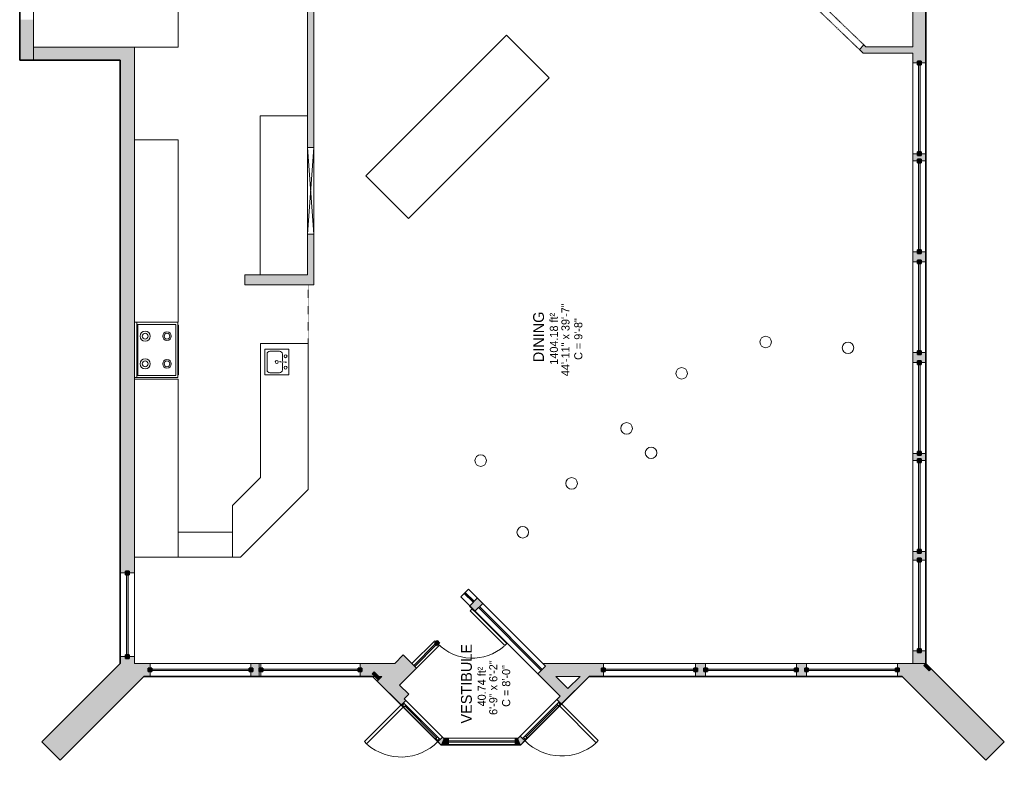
# Model space of a CAD drawing. Header units: inches. Extents: x -294 to 396, y -522 to 604.
# Tile 1 of 3: x -287 to 396, y -522 to 5. Entities that reach past the tile are written whole.
import ezdxf

# ---------------------------------------------------------------- set-up
doc = ezdxf.new("R2010")
doc.units = ezdxf.units.IN
doc.header["$MEASUREMENT"] = 0
doc.linetypes.add('Dash', pattern=[0.23622, 0.11811, -0.11811])
doc.linetypes.add('Overhead', pattern=[0.15625, 0.09375, -0.0625])
for name, color, linetype, lineweight in [('A-AREA', 32, 'Dash', 9), ('A-AREA-IDEN', 2, 'Continuous', 9), ('A-DETL', 90, 'Continuous', 9), ('A-DETL-GENF', 92, 'Overhead', 9), ('A-DETL-MEDM', 90, 'Continuous', 9), ('A-DOOR', 31, 'Continuous', 9), ('A-FLOR', 192, 'Continuous', 9), ('A-GENM', 13, 'Continuous', 9), ('A-GENM-HDLN', 13, 'Dash', 9), ('A-GLAZ', 151, 'Continuous', 9), ('A-OBJECTS', 90, 'Continuous', 9), ('A-WALL', 90, 'Continuous', 9), ('A-WALL-PATT', 111, 'Continuous', 9), ('P-SANR-FIXT', 6, 'Continuous', 9), ('P-SANR-FIXT-HDLN', 131, 'Dash', 9), ('Q-SPCQ', 2, 'Continuous', 9)]:
    doc.layers.add(name, color=color, linetype=linetype, lineweight=lineweight)
doc.styles.add('Inter_1', font='txt', dxfattribs={"height": 5.625})
doc.styles.add('Inter_B', font='txt', dxfattribs={"height": 7.5})

# ---------------------------------------------------------------- blocks, each defined once
blk = doc.blocks.new('Planitar - Opening - 3_-2_ x 6_-8_-4179119-Main Floor')
at = {"layer": 'A-DETL-GENF'}
for p, q in [((18.68, 2.25), (-19.32, 2.25)), ((-19.32, -2.25), (18.68, -2.25))]:
    blk.add_line(p, q, dxfattribs=at)
at = {"layer": 'A-DETL-MEDM'}
for p, q in [((-19.32, 2.25), (-19.32, -2.25)), ((18.68, -2.25), (18.68, 2.25))]:
    blk.add_line(p, q, dxfattribs=at)
blk = doc.blocks.new('Planitar - Single Door_Flush Panel - 2_-10_ x 6_-8_-4326285-Main Floor')
at = {"layer": 'A-DOOR', "lineweight": 18}
for p, q in [((14.99, -0.5), (14.99, -34.5)), ((17, -0.5), (14.99, -0.5)), ((17, -0.5), (17, -34.5)), ((17, -34.5), (14.99, -34.5))]:
    blk.add_line(p, q, dxfattribs=at)
at = {"layer": 'A-DOOR'}
blk.add_arc((16.77, -0.8), 33.77, 179.49089, 266.25753, dxfattribs=at)
blk = doc.blocks.new('Wall Opening - Default 1-4322281-Main Floor')
at = {"layer": 'A-GENM'}
for p, q in [((30, 2.25), (-30, -2.25)), ((-30, 2.25), (30, -2.25))]:
    blk.add_line(p, q, dxfattribs=at)
at = {"layer": 'A-GENM-HDLN'}
for p, q in [((30, 2.25), (-30, 2.25)), ((-30, 2.25), (-30, -2.25)), ((30, -2.25), (30, 2.25)), ((-30, -2.25), (30, -2.25))]:
    blk.add_line(p, q, dxfattribs=at)
blk = doc.blocks.new('FP_1-Main Floor')
at = {"layer": 'Q-SPCQ'}
blk.add_line((-17.21, -30.31), (-17.21, -30.81), dxfattribs=at)
blk = doc.blocks.new('FP_2-Main Floor')
at = {"layer": 'Q-SPCQ'}
blk.add_line((17.21, -30.81), (17.21, -30.31), dxfattribs=at)
blk = doc.blocks.new('Stove - Default 1-4194806-Main Floor')
at = {"layer": 'Q-SPCQ'}
h = blk.add_hatch(dxfattribs=at)
h.set_pattern_fill('FP_1', color=256, style=0, pattern_type=2)
h.set_pattern_definition([(333.435, (224.593, -207.904), (26.0815, 8.6939), [10.8, -6.48, 10.8, -6.48, -13.738]), (333.435, (224.593, -207.904), (26.0815, 8.6939), [-34.56, 0.158, -13.579]), (333.435, (224.593, -207.904), (26.0815, 8.6939), [0.158, -34.402, 4.32, -9.418]), (333.435, (225.133, -207.364), (26.0815, 8.6939), [8.64, -10.8, 6.48, -6.48, -15.898]), (333.435, (225.133, -207.364), (26.0815, 8.6939), [-32.4, 0.158, -15.739]), (333.435, (225.133, -207.364), (26.0815, 8.6939), [0.158, -32.242, 7.56, -8.338]), (333.435, (226.753, -207.364), (26.0815, 8.6939), [6.48, -12.96, 4.32, -6.48, -18.058]), (333.435, (226.753, -207.364), (26.0815, 8.6939), [-30.24, 0.158, -17.899]), (333.435, (226.753, -207.364), (26.0815, 8.6939), [0.158, -30.082, 9.72, -8.338]), (333.435, (225.133, -208.984), (26.0815, 8.6939), [6.48, -12.96, 5.4, -23.458]), (333.435, (226.753, -210.604), (26.0815, 8.6939), [3.24, -16.2, 2.16, -26.698]), (333.435, (229.453, -207.904), (26.0815, 8.6939), [2.16, -16.2, 2.16, -8.64, -19.138]), (333.435, (229.453, -207.904), (26.0815, 8.6939), [-29.16, 0.158, -18.979]), (333.435, (229.453, -207.904), (26.0815, 8.6939), [0.158, -29.002, 5.4, -13.738]), (333.435, (227.833, -217.624), (26.0815, 8.6939), [10.8, -16.2, 12.96, -8.554]), (333.435, (226.213, -217.624), (26.0815, 8.6939), [15.12, -10.8, 16.2, -6.394]), (333.435, (226.753, -218.704), (26.0815, 8.6939), [17.28, -8.64, 12.96, -9.418]), (333.435, (228.373, -220.324), (26.0815, 8.6939), [10.8, -15.12, 8.64, -13.738]), (333.435, (231.613, -218.704), (26.0815, 8.6939), [5.4, -21.6, 6.48, -14.818]), (333.435, (229.993, -221.944), (26.0815, 8.6939), [4.32, -21.6, 4.32, -18.058])])
h.paths.add_polyline_path([(-14.96, -30.31), (-14.96, -30.81), (14.96, -30.81), (14.96, -30.31), (-12.94, -30.31)], flags=0)
for p, q in [((-19.21, -0.24), (-19.21, -1.87)), ((-19.21, -1.87), (-19.21, -30.31)), ((-19.21, -1.87), (19.21, -1.87)), ((-17.71, -1.87), (-17.71, -28.81)), ((17.71, -2.58), (-17.71, -2.58)), ((-17.71, -2.58), (-17.71, -28.81)), ((17.71, -28.81), (17.71, -1.87)), ((17.71, -28.81), (17.71, -2.58)), ((19.21, -1.87), (19.21, -0.24)), ((19.21, -30.31), (19.21, -1.87)), ((-19.21, -30.31), (19.21, -30.31)), ((-17.71, -28.81), (17.71, -28.81)), ((-17.71, -28.81), (17.71, -28.81)), ((-14.96, -30.81), (-17.21, -30.81)), ((14.96, -30.81), (-14.96, -30.81)), ((17.21, -30.81), (14.96, -30.81))]:
    blk.add_line(p, q, dxfattribs=at)
for centre, radius in [((-9.61, -7.58), 3.5), ((-9.61, -7.58), 2), ((9.61, -7.58), 3.5), ((9.61, -7.58), 2), ((-9.61, -22.74), 3), ((9.61, -22.74), 3), ((-9.61, -22.74), 2), ((9.61, -22.74), 2)]:
    blk.add_circle(centre, radius, dxfattribs=at)
for name in ['FP_1-Main Floor', 'FP_2-Main Floor']:
    blk.add_blockref(name, (0, 0), dxfattribs=at)
blk = doc.blocks.new('Kitchen- Sink - Default 1-4322667-Main Floor')
at = {"layer": 'P-SANR-FIXT'}
for p, q in [((-14.96, 0), (-14.96, -16.68)), ((-14.96, 0), (3.04, 0)), ((3.04, 0), (3.04, -16.68)), ((-14.96, -16.68), (3.04, -16.68))]:
    blk.add_line(p, q, dxfattribs=at)
blk = doc.blocks.new('2D Kitchen-Single Sink - Default 1-4322669-Main Floor')
at = {"layer": 'P-SANR-FIXT'}
for p, q in [((9.62, 8.43), (-8.38, 8.43)), ((-8.38, 8.43), (-8.38, -8.25)), ((9.62, -8.25), (9.62, 8.43)), ((-6.88, 1.93), (-6.88, -4.75)), ((0.12, 3.93), (-4.88, 3.93)), ((6.12, 3.93), (1.12, 3.93)), ((8.12, -4.75), (8.12, 1.93)), ((-4.88, -6.75), (6.12, -6.75)), ((-8.38, -8.25), (9.62, -8.25))]:
    blk.add_line(p, q, dxfattribs=at)
for centre, radius, start, end in [((-3.32, 6.18), 1, 360, 180), ((4.55, 6.18), 1, 360, 180), ((-4.88, 1.93), 2, 90, 180), ((-3.32, 6.18), 1, 180, 360), ((0.62, 0), 1, 360, 180), ((4.55, 6.18), 1, 180, 360), ((6.12, 1.93), 2, 0, 90), ((-4.88, -4.75), 2, 180, 270), ((0.62, 0), 1, 180, 0), ((6.12, -4.75), 2, 270, 0)]:
    blk.add_arc(centre, radius, start, end, dxfattribs=at)
at = {"layer": 'P-SANR-FIXT-HDLN'}
for p, q in [((0.24, 2.5), (0.24, 6.18)), ((0.99, 6.18), (0.99, 2.5))]:
    blk.add_line(p, q, dxfattribs=at)
for centre, start, end in [((0.62, 6.18), 0, 180), ((0.62, 2.5), 180, 360)]:
    blk.add_arc(centre, 0.375, start, end, dxfattribs=at)
blk = doc.blocks.new('Planitar - Single Door_Flush Panel - 3_-0_ x 6_-8_-4327926-Main Floor')
at = {"layer": 'A-DOOR', "lineweight": 18}
for p, q in [((15.99, 2.25), (15.99, 38.25)), ((18, 38.25), (15.99, 38.25)), ((18, 2.25), (18, 38.25))]:
    blk.add_line(p, q, dxfattribs=at)
at = {"layer": 'A-DOOR'}
blk.add_arc((17.77, 2.55), 35.77, 93.63443, 180.48064, dxfattribs=at)
blk = doc.blocks.new('Planitar - Single Door_Flush Panel - 3_-0_ x 6_-8_-4327927-Main Floor')
at = {"layer": 'A-DOOR', "lineweight": 18}
for p, q in [((15.99, -2.25), (15.99, -38.25)), ((18, -2.25), (18, -38.25)), ((18, -38.25), (15.99, -38.25))]:
    blk.add_line(p, q, dxfattribs=at)
at = {"layer": 'A-DOOR'}
blk.add_arc((17.77, -2.55), 35.77, 179.51936, 266.36557, dxfattribs=at)
blk = doc.blocks.new('Planitar-Fixed - Default 1-4327981-Main Floor')
at = {"layer": 'A-GLAZ', "lineweight": 18}
for p, q in [((-18, 2.76), (-17.25, 2.76)), ((-17.25, 2.76), (-17.25, 0.53)), ((-17.25, 2.26), (-15.52, 2.26)), ((-17.25, 0.53), (-15.52, 0.53)), ((-15.52, 2.26), (-15.52, 0.53)), ((15.52, 2.26), (15.52, 0.53)), ((17.25, 2.26), (15.52, 2.26)), ((15.52, 0.53), (17.25, 0.53)), ((17.25, 2.76), (17.25, 0.53)), ((17.96, 2.76), (17.25, 2.76)), ((-18, -1.74), (-16.74, -1.74)), ((18, -1.74), (16.74, -1.74))]:
    blk.add_line(p, q, dxfattribs=at)
at = {"layer": 'A-GLAZ'}
for p, q in [((-18, 2.76), (18, 2.76)), ((-18, 2.76), (-18, 0.53)), ((18, 0.53), (-18, 0.53)), ((-18, 0.53), (-18, -1.74)), ((18, 0.53), (-18, 0.53)), ((-18, 0.53), (18, 0.53)), ((-18, 0.53), (-18, -1.74)), ((18, 0.53), (18, 2.76)), ((18, -1.74), (18, 0.53)), ((18, -1.74), (18, 0.53)), ((-18, -1.74), (18, -1.74)), ((18, -1.74), (-18, -1.74))]:
    blk.add_line(p, q, dxfattribs=at)
at = {"layer": 'A-GLAZ', "lineweight": 25}
blk.add_line((-15.52, 1.4), (15.52, 1.4), dxfattribs=at)

msp = doc.modelspace()

# ---------------------------------------------------------------- hatches: boundary and pattern name
at = {"layer": 'A-WALL-PATT'}
h = msp.add_hatch(color=9, dxfattribs=at)
h.paths.add_polyline_path([(341.59, -25.38), (341.59, 39.99), (332.59, 39.99), (332.59, -25.38)], flags=0)
h.paths.add_polyline_path([(341.59, 73.99), (341.59, 263.62), (332.59, 263.62), (332.59, 73.99)], flags=0)
h = msp.add_hatch(color=9, dxfattribs=at)
h.paths.add_polyline_path([(-277.91, -23.38), (-277.91, 4.66), (-287.41, 4.66), (-287.41, -23.38)], flags=0)
h.paths.add_polyline_path([(-287.41, 62.66), (-277.91, 62.66), (-277.91, 103.12), (-287.41, 103.12), (-287.41, 97.28)], flags=0)
h = msp.add_hatch(color=254, dxfattribs=at)
h.paths.add_polyline_path([(-83.16, -179.38), (-83.16, -150.63), (-87.66, -150.63), (-87.66, -179.38)], flags=0)
h.paths.add_polyline_path([(-87.66, -78.63), (-83.16, -78.63), (-83.16, 29.37), (-87.66, 29.37), (-87.66, 24.89)], flags=0)
h = msp.add_hatch(color=9, dxfattribs=at)
h.paths.add_polyline_path([(298.58, -18.63), (304.68, -18.63), (298.58, -12.77), (295.46, -16.02), (298.18, -18.63)], flags=0)
h.paths.add_polyline_path([(269.84, 12.16), (271.17, 13.55), (269.84, 14.83), (269.84, 13.55)], flags=0)
for points in [[(-217.66, -23.38), (-217.66, -14.38), (-277.91, -14.38), (-277.91, -23.38), (-276.18, -23.38)], [(-207.66, -379.38), (-207.66, -14.38), (-217.66, -14.38), (-217.66, -379.38)], [(332.59, -18.63), (332.59, -14.13), (299.99, -14.13), (304.68, -18.63)], [(335.84, -26.63), (338.34, -26.63), (338.34, -24.13), (335.84, -24.13)], [(336.59, -87.13), (337.59, -87.13), (337.59, -26.63), (336.59, -26.63)], [(341.59, -93.38), (341.59, -88.38), (332.59, -88.38), (332.59, -93.38)], [(335.84, -89.63), (338.34, -89.63), (338.34, -87.13), (335.84, -87.13)], [(335.84, -94.63), (338.34, -94.63), (338.34, -92.13), (335.84, -92.13)], [(336.59, -155.13), (337.59, -155.13), (337.59, -94.63), (336.59, -94.63)], [(341.59, -163.38), (341.59, -156.38), (332.59, -156.38), (332.59, -163.38)], [(335.84, -157.63), (338.34, -157.63), (338.34, -155.13), (335.84, -155.13)], [(335.84, -164.63), (338.34, -164.63), (338.34, -162.13), (335.84, -162.13)], [(336.59, -225.13), (337.59, -225.13), (337.59, -164.63), (336.59, -164.63)], [(-87.66, -179.38), (-87.66, -172.38), (-131.16, -172.38), (-131.16, -179.38)], [(335.84, -227.63), (338.34, -227.63), (338.34, -225.13), (335.84, -225.13)], [(332.59, -233.38), (341.59, -233.38), (341.59, -226.38), (332.59, -226.38)], [(335.84, -234.63), (338.34, -234.63), (338.34, -232.13), (335.84, -232.13)], [(336.59, -295.13), (337.59, -295.13), (337.59, -234.63), (336.59, -234.63), (336.59, -264.68)], [(332.59, -301.38), (341.59, -301.38), (341.59, -296.38), (332.59, -296.38)], [(335.84, -297.63), (338.34, -297.63), (338.34, -295.13), (335.84, -295.13)], [(335.84, -302.63), (338.34, -302.63), (338.34, -300.13), (335.84, -300.13)], [(336.59, -363.13), (337.59, -363.13), (337.59, -302.63), (336.59, -302.63)], [(335.84, -365.63), (338.34, -365.63), (338.34, -363.13), (335.84, -363.13)], [(335.84, -371.63), (338.34, -371.63), (338.34, -369.13), (335.84, -369.13)], [(336.59, -432.13), (337.59, -432.13), (337.59, -371.63), (336.59, -371.63)], [(-213.91, -380.63), (-211.41, -380.63), (-211.41, -378.13), (-213.91, -378.13)], [(-213.16, -436.13), (-212.16, -436.13), (-212.16, -380.63), (-213.16, -380.63)], [(27.39, -399.73), (28.1, -399.02), (21.91, -392.83), (21.21, -393.54)], [(28.81, -405.74), (34.11, -400.44), (30.4, -396.72), (25.1, -402.03)], [(74.63, -446.97), (75.34, -446.26), (31.81, -402.73), (31.11, -403.44), (37.13, -409.47)], [(2.29, -429.78), (4.06, -428.01), (2.29, -426.24), (0.52, -428.01)], [(-217.66, -451.11), (-207.66, -451.11), (-207.66, -437.38), (-217.66, -437.38), (-217.66, -442.15)], [(-213.91, -438.63), (-211.41, -438.63), (-211.41, -436.13), (-213.91, -436.13)], [(-30.06, -463.54), (-11.95, -445.43), (-21.14, -436.24), (-39.25, -454.35)], [(335.84, -434.63), (338.34, -434.63), (338.34, -432.13), (335.84, -432.13)], [(-259.38, -509.33), (-201.16, -451.11), (-217.66, -451.11), (-217.66, -442.15), (-272.11, -496.6)], [(-196.86, -451.11), (-196.86, -442.11), (-207.66, -442.11), (-207.66, -451.11), (-201.16, -451.11)], [(87.86, -464.79), (93.17, -459.49), (77.64, -443.96), (72.33, -449.26)], [(107.91, -451.11), (117.75, -451.11), (117.75, -442.11), (75.79, -442.11), (84.79, -451.11), (101.55, -451.11)], [(188.75, -451.11), (188.75, -442.11), (181.75, -442.11), (181.75, -451.11)], [(258.75, -451.11), (258.75, -442.11), (251.75, -442.11), (251.75, -451.11)], [(325.13, -451.11), (350.59, -451.11), (341.59, -442.11), (321.84, -442.11), (321.84, -451.11)], [(343.94, -447.3), (345.36, -445.88), (341.59, -442.11), (340.17, -443.53)], [(-198.16, -447.86), (-195.66, -447.86), (-195.66, -445.36), (-198.16, -445.36)], [(-195.66, -447.11), (-128.16, -447.11), (-128.16, -446.11), (-195.66, -446.11)], [(-128.16, -447.86), (-125.66, -447.86), (-125.66, -445.36), (-128.16, -445.36)], [(-121.16, -447.86), (-118.66, -447.86), (-118.66, -445.36), (-121.16, -445.36)], [(-118.66, -447.11), (-52.34, -447.11), (-52.34, -446.11), (-118.66, -446.11)], [(-52.34, -447.86), (-49.84, -447.86), (-49.84, -445.36), (-52.34, -445.36)], [(-38.54, -453.64), (-37.13, -452.23), (-41.37, -447.99), (-42.79, -449.4)], [(116.5, -447.86), (119, -447.86), (119, -445.36), (116.5, -445.36)], [(135.83, -447.11), (180.5, -447.11), (180.5, -446.11), (119, -446.11), (119, -447.11)], [(180.5, -447.86), (183, -447.86), (183, -445.36), (180.5, -445.36)], [(187.5, -447.86), (190, -447.86), (190, -445.36), (187.5, -445.36)], [(190, -447.11), (250.5, -447.11), (250.5, -446.11), (190, -446.11)], [(250.5, -447.86), (253, -447.86), (253, -445.36), (250.5, -445.36)], [(257.5, -447.86), (260, -447.86), (260, -445.36), (257.5, -445.36)], [(320.59, -447.11), (320.59, -446.11), (260, -446.11), (260, -447.11)], [(320.59, -447.86), (323.09, -447.86), (323.09, -445.36), (320.59, -445.36)], [(-23.72, -469.88), (-17.36, -463.52), (-23.7, -457.18), (-30.06, -463.54), (-25.82, -467.79)], [(383.35, -509.33), (396.08, -496.6), (350.59, -451.11), (325.13, -451.11)], [(5.03, -498.63), (10.21, -498.63), (10.21, -494.13), (6.89, -494.13), (6, -496.28)], [(32.83, -496.88), (56.46, -496.88), (56.46, -495.88), (10.21, -495.88), (10.21, -496.88)], [(60.39, -498.63), (58.53, -494.13), (56.46, -494.15), (56.46, -498.63), (60.11, -498.63)]]:
    msp.add_hatch(color=9, dxfattribs=at).paths.add_polyline_path(points, flags=0)
h = msp.add_hatch(color=254, dxfattribs=at)
h.paths.add_polyline_path([(-87.66, -150.63), (-83.16, -150.63), (-83.16, -144.13), (-87.66, -144.13)], flags=0)
h.paths.add_polyline_path([(-83.16, -84.13), (-83.16, -78.63), (-87.66, -78.63), (-87.66, -84.13)], flags=0)
h = msp.add_hatch(color=9, dxfattribs=at)
h.paths.add_polyline_path([(341.59, -442.11), (341.59, -433.38), (332.59, -433.38), (332.59, -442.11)], flags=0)
h.paths.add_polyline_path([(332.59, -370.38), (341.59, -370.38), (341.59, -364.38), (332.59, -364.38)], flags=0)
h = msp.add_hatch(color=9, dxfattribs=at)
h.paths.add_polyline_path([(-13.18, -444.2), (1.76, -429.25), (1.05, -428.54), (-13.89, -443.49)], flags=0)
h.paths.add_polyline_path([(26.69, -404.32), (27.04, -403.97), (26.33, -403.26), (25.98, -403.62)], flags=0)
h = msp.add_hatch(color=9, dxfattribs=at)
h.paths.add_polyline_path([(-121.16, -451.11), (-121.16, -442.11), (-126.86, -442.11), (-126.86, -451.11)], flags=0)
h.paths.add_polyline_path([(-36.01, -451.11), (-27.01, -442.11), (-51.04, -442.11), (-51.04, -451.11)], flags=0)
h = msp.add_hatch(color=9, dxfattribs=at)
h.paths.add_polyline_path([(60.39, -498.63), (63.29, -495.73), (60.11, -492.55), (58.53, -494.15), (60.11, -497.95)], flags=0)
h.paths.add_polyline_path([(88.75, -470.27), (107.91, -451.11), (101.55, -451.11), (85.57, -467.09), (88.22, -469.75)], flags=0)
h = msp.add_hatch(color=9, dxfattribs=at)
h.paths.add_polyline_path([(5.03, -498.63), (6.89, -494.13), (6, -493.24), (2.82, -496.42), (4.4, -498)], flags=0)
h.paths.add_polyline_path([(-22.63, -470.97), (-19.45, -467.79), (-20.54, -466.7), (-23.72, -469.88)], flags=0)

# ---------------------------------------------------------------- linework, layer by layer
at = {"layer": 'A-AREA'}
for p, q in [((-87.16, -321.38), (-87.16, -179.38)), ((-134.16, -368.38), (-87.16, -321.38)), ((-207.66, -368.38), (-134.16, -368.38))]:
    msp.add_line(p, q, dxfattribs=at)
at = {"layer": 'A-DETL', "lineweight": 35}
for p, q in [((341.59, 451.39), (341.59, -25.15)), ((-287.41, -23.38), (-287.41, 103.12)), ((-217.66, -23.38), (-287.41, -23.38)), ((-217.66, -442.15), (-217.66, -23.38)), ((341.59, -25.15), (341.59, -88.15)), ((341.59, -88.15), (341.59, -94.15)), ((341.59, -94.15), (341.59, -157.15)), ((341.59, -157.15), (341.59, -164.15)), ((341.59, -164.15), (341.59, -227.15)), ((341.59, -227.15), (341.59, -233.15)), ((341.59, -233.15), (341.59, -296.15)), ((341.59, -296.15), (341.59, -301.15)), ((341.59, -301.15), (341.59, -364.15)), ((341.59, -364.15), (341.59, -442.15)), ((-272.11, -496.6), (-217.66, -442.15)), ((341.59, -442.15), (396.04, -496.6)), ((-201.16, -451.11), (-259.38, -509.33)), ((-126.93, -451.11), (-201.16, -451.11)), ((-119.93, -451.11), (-126.93, -451.11)), ((-50.03, -451.11), (-119.93, -451.11)), ((-42.49, -451.11), (-50.03, -451.11)), ((5.03, -498.63), (-42.49, -451.11)), ((107.91, -451.11), (60.39, -498.63)), ((118.2, -451.11), (107.91, -451.11)), ((181.2, -451.11), (118.2, -451.11)), ((188.2, -451.11), (181.2, -451.11)), ((251.2, -451.11), (188.2, -451.11)), ((258.2, -451.11), (251.2, -451.11)), ((325.09, -451.11), (258.2, -451.11)), ((383.31, -509.33), (325.09, -451.11)), ((-259.38, -509.33), (-272.11, -496.6)), ((60.39, -498.63), (5.03, -498.63)), ((396.04, -496.6), (383.31, -509.33))]:
    msp.add_line(p, q, dxfattribs=at)
at = {"layer": 'A-FLOR'}
msp.add_line((-15.27, -442.11), (-14.99, -442.11), dxfattribs=at)
at = {"layer": 'A-OBJECTS'}
for p, q in [((-277.91, 12.62), (-277.91, -14.38)), ((-177.41, -14.38), (-177.41, 12.62)), ((-47.16, -103.63), (50.42, -6.05)), ((80.12, -35.75), (50.42, -6.05)), ((-277.91, -14.38), (-177.41, -14.38)), ((-17.46, -133.33), (80.12, -35.75)), ((-120.41, -62.13), (-87.66, -62.13)), ((-120.41, -172.38), (-120.41, -62.13)), ((-87.66, -62.13), (-87.66, -172.38)), ((-177.41, -78.63), (-207.66, -78.63)), ((-207.66, -78.63), (-207.66, -205.38)), ((-177.41, -205.38), (-177.41, -78.63)), ((-47.16, -103.63), (-17.46, -133.33)), ((-87.66, -172.38), (-120.41, -172.38)), ((-207.66, -205.38), (-177.41, -205.38)), ((-87.16, -220.13), (-120.16, -220.13)), ((-120.16, -220.13), (-120.16, -313.13)), ((-87.16, -321.38), (-87.16, -220.13)), ((-177.41, -244.88), (-207.66, -244.88)), ((-207.66, -244.88), (-207.66, -368.38)), ((-177.41, -351.13), (-177.41, -244.88)), ((-139.66, -332.63), (-120.16, -313.13)), ((-134.16, -368.38), (-87.16, -321.38)), ((-139.66, -351.13), (-139.66, -332.63)), ((-177.41, -351.13), (-139.66, -351.13)), ((-177.41, -351.13), (-177.41, -368.38)), ((-139.66, -351.13), (-139.66, -368.38)), ((-207.66, -368.38), (-134.16, -368.38))]:
    msp.add_line(p, q, dxfattribs=at)
at = {"layer": 'A-WALL'}
for p, q in [((332.59, 39.99), (332.59, -14.13)), ((341.59, -156.38), (341.59, 39.99)), ((-87.66, 29.37), (-87.66, -172.38)), ((-83.16, 29.37), (-83.16, -179.38)), ((-287.41, 4.66), (-287.41, -23.38)), ((-277.91, -23.38), (-277.91, 4.66)), ((299.99, -14.13), (298.58, -12.77)), ((-207.66, -14.38), (-277.91, -14.38)), ((-207.66, -442.11), (-207.66, -14.38)), ((295.46, -16.02), (298.18, -18.63)), ((298.18, -18.63), (332.59, -18.63)), ((332.59, -14.13), (299.99, -14.13)), ((332.59, -88.38), (332.59, -18.63)), ((-287.41, -23.38), (-217.66, -23.38)), ((-217.66, -23.38), (-217.66, -442.15)), ((332.59, -25.38), (341.59, -25.38)), ((336.59, -26.63), (336.59, -87.13)), ((337.59, -87.13), (337.59, -26.63)), ((-83.16, -84.13), (-87.66, -84.13)), ((341.59, -88.38), (332.59, -88.38)), ((332.59, -442.11), (332.59, -88.38)), ((332.59, -93.38), (341.59, -93.38)), ((336.59, -94.63), (336.59, -155.13)), ((337.59, -155.13), (337.59, -94.63)), ((-83.16, -144.13), (-87.66, -144.13)), ((341.59, -156.38), (332.59, -156.38)), ((341.59, -156.38), (341.59, -442.11)), ((332.59, -163.38), (341.59, -163.38)), ((336.59, -164.63), (336.59, -225.13)), ((337.59, -225.13), (337.59, -164.63)), ((-87.66, -172.38), (-131.16, -172.38)), ((-131.16, -172.38), (-131.16, -179.38)), ((-131.16, -179.38), (-83.16, -179.38)), ((341.59, -226.38), (332.59, -226.38)), ((332.59, -233.38), (341.59, -233.38)), ((336.59, -234.63), (336.59, -295.13)), ((337.59, -295.13), (337.59, -234.63)), ((341.59, -296.38), (332.59, -296.38)), ((332.59, -301.38), (341.59, -301.38)), ((336.59, -302.63), (336.59, -363.13)), ((337.59, -363.13), (337.59, -302.63)), ((341.59, -364.38), (332.59, -364.38)), ((332.59, -370.38), (341.59, -370.38)), ((336.59, -371.63), (336.59, -432.13)), ((337.59, -432.13), (337.59, -371.63)), ((-217.66, -379.38), (-207.66, -379.38)), ((-213.16, -380.63), (-213.16, -436.13)), ((-212.16, -436.13), (-212.16, -380.63)), ((18.91, -395.84), (24.21, -390.54)), ((87.86, -464.79), (18.91, -395.84)), ((21.21, -393.54), (27.39, -399.73)), ((28.1, -399.02), (21.91, -392.83)), ((24.21, -390.54), (77.64, -443.96)), ((30.4, -396.72), (24.74, -402.38)), ((24.74, -402.38), (27.92, -405.56)), ((28.81, -405.74), (34.11, -400.44)), ((75.34, -446.26), (31.81, -402.73)), ((26.33, -403.26), (25.98, -403.62)), ((26.69, -404.32), (27.04, -403.97)), ((28.28, -405.21), (27.92, -405.56)), ((31.11, -403.44), (74.63, -446.97)), ((3.88, -429.6), (-23.7, -457.18)), ((-15.13, -442.25), (0.7, -426.42)), ((1.05, -428.54), (-13.89, -443.49)), ((-13.18, -444.2), (1.76, -429.25)), ((1.41, -427.13), (0.7, -426.42)), ((3.88, -429.6), (3.17, -428.9)), ((-207.66, -437.38), (-217.66, -437.38)), ((-21.14, -436.24), (-27.01, -442.11)), ((-11.95, -445.43), (-21.14, -436.24)), ((341.59, -433.38), (332.59, -433.38)), ((-217.66, -442.15), (-272.11, -496.6)), ((-207.66, -442.11), (-126.91, -442.11)), ((-196.86, -451.11), (-196.86, -442.11)), ((-126.91, -442.11), (-126.91, -445.36)), ((-126.86, -442.11), (-126.86, -451.11)), ((-126.86, -442.11), (-51.09, -442.11)), ((-121.16, -451.11), (-121.16, -442.11)), ((-119.91, -442.11), (-119.91, -445.36)), ((-51.09, -442.11), (-51.09, -445.36)), ((-27.01, -442.11), (-51.04, -442.11)), ((-51.04, -442.11), (-51.04, -451.11)), ((77.64, -443.96), (72.33, -449.26)), ((75.79, -442.11), (341.59, -442.11)), ((117.75, -451.11), (117.75, -442.11)), ((181.75, -442.11), (181.75, -451.11)), ((188.75, -451.11), (188.75, -442.11)), ((251.75, -442.11), (251.75, -451.11)), ((258.75, -451.11), (258.75, -442.11)), ((321.84, -442.11), (321.84, -451.11)), ((341.59, -442.11), (340.17, -443.53)), ((340.17, -443.53), (343.94, -447.3)), ((396.08, -496.6), (341.59, -442.11)), ((-128.16, -446.11), (-195.66, -446.11)), ((-195.66, -447.11), (-128.16, -447.11)), ((-126.91, -447.86), (-126.91, -451.11)), ((-119.91, -447.86), (-119.91, -451.11)), ((-52.34, -446.11), (-118.66, -446.11)), ((-118.66, -447.11), (-52.34, -447.11)), ((-51.09, -447.86), (-51.09, -451.11)), ((-41.37, -447.99), (-42.79, -449.4)), ((-42.79, -449.4), (-38.54, -453.64)), ((-37.13, -452.23), (-41.37, -447.99)), ((180.5, -446.11), (119, -446.11)), ((119, -447.11), (180.5, -447.11)), ((250.5, -446.11), (190, -446.11)), ((190, -447.11), (250.5, -447.11)), ((320.59, -446.11), (260, -446.11)), ((260, -447.11), (320.59, -447.11)), ((343.94, -447.3), (345.36, -445.88)), ((-259.38, -509.33), (-201.16, -451.11)), ((-126.91, -451.11), (-201.16, -451.11)), ((-51.09, -451.11), (-126.86, -451.11)), ((-51.04, -451.11), (-36.01, -451.11)), ((-36.01, -451.11), (-39.25, -454.35)), ((-39.25, -454.35), (-22.63, -470.97)), ((-17.36, -463.52), (-23.7, -457.18)), ((93.17, -459.49), (84.79, -451.11)), ((84.79, -451.11), (101.55, -451.11)), ((88.75, -470.27), (107.91, -451.11)), ((101.55, -451.11), (93.17, -459.49)), ((325.13, -451.11), (107.91, -451.11)), ((325.13, -451.11), (383.35, -509.33)), ((-20.54, -466.7), (-17.36, -463.52)), ((-19.45, -467.79), (-20.54, -466.7)), ((87.86, -464.79), (85.57, -467.09)), ((-272.11, -496.6), (-259.38, -509.33)), ((2.82, -496.42), (5.03, -498.63)), ((60.39, -498.63), (5.03, -498.63)), ((6.89, -494.13), (6, -493.24)), ((6.89, -494.13), (58.53, -494.13)), ((10.21, -498.63), (10.21, -494.13)), ((56.46, -495.88), (10.21, -495.88)), ((10.21, -496.88), (56.46, -496.88)), ((56.46, -494.13), (56.46, -498.63)), ((60.11, -492.55), (58.53, -494.13)), ((60.39, -498.63), (63.29, -495.73)), ((383.35, -509.33), (396.08, -496.6))]:
    msp.add_line(p, q, dxfattribs=at)
at = {"layer": 'A-WALL', "lineweight": 35}
for p, q in [((338.34, -24.13), (335.84, -24.13)), ((335.84, -24.13), (335.84, -26.63)), ((335.84, -26.63), (338.34, -26.63)), ((338.34, -26.63), (338.34, -24.13)), ((338.34, -87.13), (335.84, -87.13)), ((335.84, -87.13), (335.84, -89.63)), ((338.34, -89.63), (338.34, -87.13)), ((335.84, -89.63), (338.34, -89.63)), ((338.34, -92.13), (335.84, -92.13)), ((335.84, -92.13), (335.84, -94.63)), ((335.84, -94.63), (338.34, -94.63)), ((338.34, -94.63), (338.34, -92.13)), ((338.34, -155.13), (335.84, -155.13)), ((335.84, -155.13), (335.84, -157.63)), ((338.34, -157.63), (338.34, -155.13)), ((335.84, -157.63), (338.34, -157.63)), ((338.34, -162.13), (335.84, -162.13)), ((335.84, -162.13), (335.84, -164.63)), ((338.34, -164.63), (338.34, -162.13)), ((335.84, -164.63), (338.34, -164.63)), ((338.34, -225.13), (335.84, -225.13)), ((335.84, -225.13), (335.84, -227.63)), ((338.34, -227.63), (338.34, -225.13)), ((335.84, -227.63), (338.34, -227.63)), ((338.34, -232.13), (335.84, -232.13)), ((335.84, -232.13), (335.84, -234.63)), ((338.34, -234.63), (338.34, -232.13)), ((335.84, -234.63), (338.34, -234.63)), ((338.34, -295.13), (335.84, -295.13)), ((335.84, -295.13), (335.84, -297.63)), ((335.84, -297.63), (338.34, -297.63)), ((338.34, -300.13), (335.84, -300.13)), ((335.84, -300.13), (335.84, -302.63)), ((338.34, -297.63), (338.34, -295.13)), ((338.34, -302.63), (338.34, -300.13)), ((335.84, -302.63), (338.34, -302.63)), ((338.34, -363.13), (335.84, -363.13)), ((335.84, -363.13), (335.84, -365.63)), ((335.84, -365.63), (338.34, -365.63)), ((338.34, -365.63), (338.34, -363.13)), ((338.34, -369.13), (335.84, -369.13)), ((335.84, -369.13), (335.84, -371.63)), ((335.84, -371.63), (338.34, -371.63)), ((338.34, -371.63), (338.34, -369.13)), ((-213.91, -378.13), (-213.91, -380.63)), ((-211.41, -378.13), (-213.91, -378.13)), ((-213.91, -380.63), (-211.41, -380.63)), ((-211.41, -380.63), (-211.41, -378.13)), ((2.29, -426.24), (0.52, -428.01)), ((0.52, -428.01), (2.29, -429.78)), ((4.06, -428.01), (2.29, -426.24)), ((2.29, -429.78), (4.06, -428.01)), ((-213.91, -436.13), (-213.91, -438.63)), ((-211.41, -436.13), (-213.91, -436.13)), ((-211.41, -438.63), (-211.41, -436.13)), ((338.34, -432.13), (335.84, -432.13)), ((335.84, -432.13), (335.84, -434.63)), ((335.84, -434.63), (338.34, -434.63)), ((338.34, -434.63), (338.34, -432.13)), ((-213.91, -438.63), (-211.41, -438.63)), ((-195.66, -445.36), (-198.16, -445.36)), ((-198.16, -445.36), (-198.16, -447.86)), ((-198.16, -447.86), (-195.66, -447.86)), ((-195.66, -447.86), (-195.66, -445.36)), ((-125.66, -445.36), (-128.16, -445.36)), ((-128.16, -445.36), (-128.16, -447.86)), ((-128.16, -447.86), (-125.66, -447.86)), ((-125.66, -447.86), (-125.66, -445.36)), ((-118.66, -445.36), (-121.16, -445.36)), ((-121.16, -445.36), (-121.16, -447.86)), ((-121.16, -447.86), (-118.66, -447.86)), ((-118.66, -447.86), (-118.66, -445.36)), ((-49.84, -445.36), (-52.34, -445.36)), ((-52.34, -445.36), (-52.34, -447.86)), ((-52.34, -447.86), (-49.84, -447.86)), ((-49.84, -447.86), (-49.84, -445.36)), ((119, -445.36), (116.5, -445.36)), ((116.5, -445.36), (116.5, -447.86)), ((116.5, -447.86), (119, -447.86)), ((119, -447.86), (119, -445.36)), ((183, -445.36), (180.5, -445.36)), ((180.5, -445.36), (180.5, -447.86)), ((180.5, -447.86), (183, -447.86)), ((183, -447.86), (183, -445.36)), ((190, -445.36), (187.5, -445.36)), ((187.5, -445.36), (187.5, -447.86)), ((187.5, -447.86), (190, -447.86)), ((190, -447.86), (190, -445.36)), ((253, -445.36), (250.5, -445.36)), ((250.5, -445.36), (250.5, -447.86)), ((250.5, -447.86), (253, -447.86)), ((253, -447.86), (253, -445.36)), ((260, -445.36), (257.5, -445.36)), ((257.5, -445.36), (257.5, -447.86)), ((257.5, -447.86), (260, -447.86)), ((260, -447.86), (260, -445.36)), ((323.09, -445.36), (320.59, -445.36)), ((320.59, -445.36), (320.59, -447.86)), ((320.59, -447.86), (323.09, -447.86)), ((323.09, -447.86), (323.09, -445.36))]:
    msp.add_line(p, q, dxfattribs=at)
at = {"layer": 'Q-SPCQ'}
for centre in [(230.42, -219.03), (287.59, -223.11), (172.1, -240.8), (133.91, -278.99), (150.88, -295.96), (32.59, -301.38), (95.73, -317.17), (61.79, -351.11)]:
    msp.add_circle(centre, 4, dxfattribs=at)

# ---------------------------------------------------------------- block references
at = {"layer": 'A-DOOR'}
for name, p, rotation in [('Planitar - Opening - 3_-2_ x 6_-8_-4179119-Main Floor', (283.55, -1.46), 316.1596767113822), ('Planitar - Single Door_Flush Panel - 2_-10_ x 6_-8_-4326285-Main Floor', (14.31, -415.99), 44.99999999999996), ('Planitar - Single Door_Flush Panel - 3_-0_ x 6_-8_-4327926-Main Floor', (-8.32, -482.11), 134.9999999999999), ('Planitar - Single Door_Flush Panel - 3_-0_ x 6_-8_-4327927-Main Floor', (74.43, -481.41), 44.99999999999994)]:
    msp.add_blockref(name, p, dxfattribs=dict(at, rotation=rotation))
at = {"layer": 'A-GENM', "rotation": 89.99999999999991}
msp.add_blockref('Wall Opening - Default 1-4322281-Main Floor', (-85.41, -114.13), dxfattribs=at)
at = {"layer": 'A-GLAZ'}
for p, rotation in [((-7.95, -481.74), 134.9999999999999), ((74.07, -481.05), 224.9999999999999)]:
    msp.add_blockref('Planitar-Fixed - Default 1-4327981-Main Floor', p, dxfattribs=dict(at, rotation=rotation))
at = {"layer": 'P-SANR-FIXT', "rotation": 269.9999999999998}
for name, p in [('Kitchen- Sink - Default 1-4322667-Main Floor', (-100.54, -238.88)), ('2D Kitchen-Single Sink - Default 1-4322669-Main Floor', (-108.98, -232.3))]:
    msp.add_blockref(name, p, dxfattribs=at)
at = {"layer": 'Q-SPCQ', "rotation": 89.9999999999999}
msp.add_blockref('Stove - Default 1-4194806-Main Floor', (-207.9, -224.59), dxfattribs=at)

# ---------------------------------------------------------------- texts
at = {"layer": 'A-AREA-IDEN', "attachment_point": 1, "rotation": 90}
for s, insert, char_height, width, style in [('44\'-11" x 39\'-7"', (88.62, -242.74), 5.625, 66.2812, 'Inter_1'), ('1404.18 ft²', (80.6, -234.78), 5.625, 46.965, 'Inter_1'), ('DINING', (69.03, -233.05), 7.5, 42.7987, 'Inter_B'), ('C = 9\'-8"', (97.54, -231.49), 5.625, 39.0112, 'Inter_1'), ('VESTIBULE', (18.95, -483.86), 7.5, 67.0387, 'Inter_B'), ('40.74 ft²', (30.51, -471.98), 5.625, 38.2537, 'Inter_1'), ('6\'-9" x 6\'-2"', (38.53, -477.91), 5.625, 52.6462, 'Inter_1'), ('C = 8\'-0"', (47.45, -472.29), 5.625, 39.0112, 'Inter_1')]:
    msp.add_mtext(s, dxfattribs=dict(at, insert=insert, char_height=char_height, width=width, style=style))

doc.saveas('drawing.dxf')
